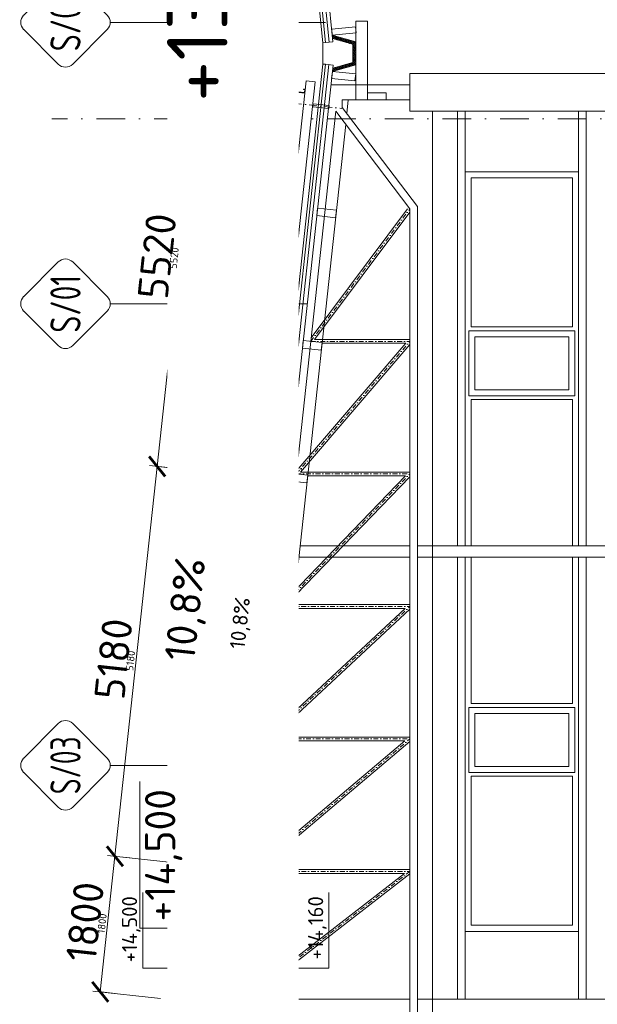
# Model space of a CAD drawing. Header units: millimetres. Extents: x -916886 to 3713765, y -2985421 to 1675785.
# Tile 183 of 256: x 201808 to 209442, y 198356 to 211360. Entities that reach past the tile are written whole.
import ezdxf
from ezdxf import colors
from ezdxf.entities.mleader import LeaderData, LeaderLine
from ezdxf.enums import TextEntityAlignment as Align
from ezdxf.math import Vec2, Vec3

# ---------------------------------------------------------------- set-up
doc = ezdxf.new("R2010")
doc.units = ezdxf.units.MM
doc.linetypes.add('CENTERX2', pattern=[101.6, 63.5, -12.7, 12.7, -12.7])
doc.linetypes.add('DASHDOT', pattern=[25.4, 12.7, -6.35, 0, -6.35])
doc.layers.get('Defpoints').update_dxf_attribs({"color": 8})
for name, color, linetype in [('0 @ 1', 7, 'Continuous'), ('0 @ 10', 7, 'Continuous'), ('0 @ 100', 7, 'Continuous'), ('0 @ 200', 7, 'Continuous'), ('0 @ 250 (1)', 7, 'Continuous'), ('0 @ 250 (2)', 7, 'Continuous'), ('0 @ 400', 7, 'Continuous')]:
    doc.layers.add(name, color=color, linetype=linetype)
for name, color, linetype, lineweight in [('A99_FVE_řez', 6, 'Continuous', 5), ('A99_N_kce-pohl', 1, 'Continuous', 9), ('A99_N_kce-rez-sil', 6, 'Continuous', 18), ('A99_N_koty-100', 160, 'Continuous', 9), ('A99_N_koty-200', 5, 'Continuous', 5), ('A99_N_koty-200 @ 200', 5, 'Continuous', 5), ('A99_N_koty-200 @ 50 (2)', 5, 'Continuous', 5), ('A99_N_koty-200-vysk', 6, 'Continuous', 9), ('A99_N_koty-vysk', 160, 'Continuous', 9), ('A99_N_sraf', 252, 'Continuous', 0), ('A99_N_txt-popis-50', 240, 'Continuous', 9), ('A99_N_txt-popis-50 @ 200', 240, 'Continuous', 9), ('A99_N_txt-popis-50 @ 50', 240, 'Continuous', 9), ('A99_N_znaceni 200', 5, 'Continuous', 5), ('A99_S_kce-pohl', 7, 'Continuous', 5), ('A99_S_kce-rez-sil', 7, 'Continuous', 15), ('A99_S_osy', 1, 'CENTERX2', 5), ('A99_S_sraf', 252, 'Continuous', 9)]:
    doc.layers.add(name, color=color, linetype=linetype, lineweight=lineweight)
doc.styles.add('A99_kota', font='isocpeur.ttf', dxfattribs={"height": 2})
doc.styles.add('A99_popis', font='isocpeur.ttf')
doc.styles.add('ad_popis 100', font='isocpeur.ttf', dxfattribs={"height": 200})
doc.linetypes.add('IZOLACE', pattern='A,0.00254,-2.54,[134,ltypeshp.shx,S=2.54,R=0,X=-2.54,Y=0],-5.08,[134,ltypeshp.shx,S=2.54,R=180,X=2.54,Y=0],-2.54', length=10.16254)
doc.dimstyles.new('A99_kota_200 new', dxfattribs={"dimscale": 200, "dimtxt": 2, "dimasz": 1.2, "dimexe": 0.5, "dimexo": 1.5, "dimgap": 0.5, "dimtad": 1, "dimdec": 0, "dimzin": 3, "dimdsep": 46, "dimtxsty": 'A99_kota', "dimblk": 'ARCHTICK', "dimcen": 2.5, "dimazin": 2, "dimtfac": 0.75, "dimtdec": 0, "dimtix": 1, "dimtmove": 2, "dimatfit": 0, "dimfxl": 0, "dimtolj": 1, "dimtzin": 0, "dimlwd": 5, "dimlwe": 5, "dimarcsym": 0})

# ---------------------------------------------------------------- blocks, each defined once
blk = doc.blocks.new('*U26')
at = {"color": 0, "linetype": 'ByBlock', "lineweight": -2}
blk.add_line((-3, 0), (7, 0), dxfattribs=at)
for points in [[(-1.75, -1.75), (0, 0), (1.75, -1.75)], [(0, 0), (0, -10.3), (0, -10.3), (10, -10.3)]]:
    blk.add_lwpolyline(points, dxfattribs=at)
at = {"color": 0, "linetype": 'ByBlock', "lineweight": -2, "style": 'A99_kota'}
for tag, p in [('VYSKA', (9.5, -7.55)), ('POPIS', (9.5, -10.8))]:
    blk.add_attdef(tag, text='', height=2, dxfattribs=at).set_placement(p, align=Align.TOP_RIGHT)
blk = doc.blocks.new('*U25')
at = {"color": 0, "linetype": 'ByBlock', "lineweight": -2}
blk.add_line((-3, 0), (7, 0), dxfattribs=at)
for points in [[(0, 0), (0, 10.3), (0, 10.3), (10, 10.3)], [(-1.75, 1.75), (0, 0), (1.75, 1.75)]]:
    blk.add_lwpolyline(points, dxfattribs=at)
at = {"color": 0, "linetype": 'ByBlock', "lineweight": -2, "style": 'A99_kota'}
for tag, p in [('VYSKA', (9.5, 13.05)), ('POPIS', (9.5, 9.8))]:
    blk.add_attdef(tag, text='', height=2, dxfattribs=at).set_placement(p, align=Align.TOP_RIGHT)
blk = doc.blocks.new('*U86')
at = {"color": 0, "linetype": 'ByBlock', "lineweight": -2}
blk.add_line((-3, 0), (7, 0), dxfattribs=at)
for points in [[(0, 0), (0, 5.35), (0, 5.35), (9.7, 5.35)], [(-1.75, 1.75), (0, 0), (1.75, 1.75)]]:
    blk.add_lwpolyline(points, dxfattribs=at)
at = {"color": 0, "linetype": 'ByBlock', "lineweight": -2, "style": 'A99_kota'}
blk.add_attdef('POPIS', text='', height=2, rotation=360, dxfattribs=at).set_placement((9.2, 5.85), align=Align.BOTTOM_RIGHT)
blk.add_attdef('VYSKA', text='', height=2, rotation=360, dxfattribs=at).set_placement((9.2, 4.6), align=Align.TOP_RIGHT)
blk = doc.blocks.new('*U5608')
at = {"layer": 'A99_N_koty-200-vysk', "lineweight": 5, "xscale": 200, "yscale": 200, "zscale": 200, "rotation": 90.00000000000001}
blk.add_blockref('*U86', (204465, 199360), dxfattribs=at)
blk.add_blockref('*U86', (204465, 199360), dxfattribs=at)
blk.add_blockref('*U86', (204465, 199360), dxfattribs=at)
blk.add_blockref('*U86', (204465, 199360), dxfattribs=at)
blk.add_blockref('*U86', (204465, 199360), dxfattribs=at)
blk.add_blockref('*U86', (204465, 199360), dxfattribs=at)
at = {"layer": 'A99_N_koty-200-vysk', "lineweight": 5}
ref = blk.add_blockref('*U86', (204465, 199360), dxfattribs=dict(at, xscale=200, yscale=200, zscale=200, rotation=90.00000000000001))
ref.add_attrib('VYSKA', '+14,500', dxfattribs={"layer": '0 @ 200', "color": 0, "linetype": 'ByBlock', "lineweight": -2, "height": 400, "rotation": 90, "style": 'A99_kota'}).set_placement((203465, 201200), align=Align.TOP_RIGHT)
blk = doc.blocks.new('*U69')
at = {"color": 0, "linetype": 'ByBlock', "lineweight": -2}
blk.add_line((-3, 0), (7, 0), dxfattribs=at)
for points in [[(0, 0), (0, 5), (0, 5), (9.7, 5)], [(-1.75, 1.75), (0, 0), (1.75, 1.75)]]:
    blk.add_lwpolyline(points, dxfattribs=at)
at = {"color": 0, "linetype": 'ByBlock', "lineweight": -2, "style": 'A99_kota'}
for tag, p in [('VYSKA', (9.2, 7.75)), ('POPIS', (9.2, 4.5))]:
    blk.add_attdef(tag, text='', height=2, dxfattribs=at).set_placement(p, align=Align.TOP_RIGHT)
blk = doc.blocks.new('*U5630')
at = {"layer": 'A99_N_koty-200-vysk', "lineweight": 5}
ref = blk.add_blockref('*U69', (205405, 211770), dxfattribs=dict(at, xscale=200, yscale=200, zscale=200, rotation=90.00000000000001))
ref.add_attrib('VYSKA', '+13,560', dxfattribs={"layer": '0 @ 400', "color": 0, "linetype": 'ByBlock', "lineweight": -2, "height": 800, "rotation": 90, "style": 'A99_kota'}).set_placement((203755, 213765), align=Align.TOP_RIGHT)
ref = blk.add_blockref('*U69', (205405, 211770), dxfattribs=dict(at, xscale=200, yscale=200, zscale=200, rotation=90.00000000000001))
ref.add_attrib('VYSKA', '+13,560', dxfattribs={"layer": '0 @ 250 (1)', "color": 0, "linetype": 'ByBlock', "lineweight": -2, "height": 500, "rotation": 90, "style": 'A99_kota'}).set_placement((203755, 213765), align=Align.TOP_RIGHT)
ref = blk.add_blockref('*U69', (205405, 211770), dxfattribs=dict(at, xscale=200, yscale=200, zscale=200, rotation=90.00000000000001))
ref.add_attrib('VYSKA', '+13,560', dxfattribs={"layer": '0 @ 250 (2)', "color": 0, "linetype": 'ByBlock', "lineweight": -2, "height": 500, "rotation": 90, "style": 'A99_kota'}).set_placement((203755, 213765), align=Align.TOP_RIGHT)
ref = blk.add_blockref('*U69', (205405, 211770), dxfattribs=dict(at, xscale=200, yscale=200, zscale=200, rotation=90.00000000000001))
ref.add_attrib('VYSKA', '+13,560', dxfattribs={"layer": '0 @ 100', "color": 0, "linetype": 'ByBlock', "lineweight": -2, "height": 200, "rotation": 90, "style": 'A99_kota'}).set_placement((203755, 213765), align=Align.TOP_RIGHT)
ref = blk.add_blockref('*U69', (205405, 211770), dxfattribs=dict(at, xscale=200, yscale=200, zscale=200, rotation=90.00000000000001))
ref.add_attrib('VYSKA', '+13,560', dxfattribs={"layer": '0 @ 1', "color": 0, "linetype": 'ByBlock', "lineweight": -2, "height": 2, "rotation": 90, "style": 'A99_kota'}).set_placement((203755, 213765), align=Align.TOP_RIGHT)
ref = blk.add_blockref('*U69', (205405, 211770), dxfattribs=dict(at, xscale=200, yscale=200, zscale=200, rotation=90.00000000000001))
ref.add_attrib('VYSKA', '+13,560', dxfattribs={"layer": '0 @ 10', "color": 0, "linetype": 'ByBlock', "lineweight": -2, "height": 20, "rotation": 90, "style": 'A99_kota'}).set_placement((203755, 213765), align=Align.TOP_RIGHT)
ref = blk.add_blockref('*U69', (205405, 211770), dxfattribs=dict(at, xscale=200, yscale=200, zscale=200, rotation=90.00000000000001))
ref.add_attrib('VYSKA', '+13,560', dxfattribs={"layer": '0 @ 200', "color": 0, "linetype": 'ByBlock', "lineweight": -2, "height": 400, "rotation": 90, "style": 'A99_kota'}).set_placement((203855, 213610), align=Align.TOP_RIGHT)
blk = doc.blocks.new('*U73')
at = {"color": 0}
for p, q in [((-0.721, 4.139), (-4.149, 0.711)), ((4.139, 0.711), (0.711, 4.139)), ((-4.149, -0.721), (-0.721, -4.149)), ((0.711, -4.149), (4.139, -0.721)), ((-0.005, -4.445), (-0.005, -23.972))]:
    blk.add_line(p, q, dxfattribs=at)
for centre, start, end in [((-0.005, 3.424), 45, 135), ((-3.433, -0.005), 135, 225), ((3.424, -0.005), 315, 45), ((-0.005, -3.433), 225, 315)]:
    blk.add_arc(centre, 1.012, start, end, dxfattribs=at)
at = {"color": 0, "linetype": 'ByBlock', "style": 'A99_popis', "width": 0.953108}
blk.add_attdef('SKLADBA', text='', height=3, rotation=0.01026, dxfattribs=at).set_placement((-2.863, -1.506), (2.855, -1.505), align=Align.FIT)
blk = doc.blocks.new('*U74')
at = {"color": 0}
for p, q in [((-0.721, 4.139), (-4.149, 0.711)), ((4.139, 0.711), (0.711, 4.139)), ((-4.149, -0.721), (-0.721, -4.149)), ((0.711, -4.149), (4.139, -0.721)), ((-0.005, -4.445), (-0.005, -18.564))]:
    blk.add_line(p, q, dxfattribs=at)
for centre, start, end in [((-0.005, 3.424), 45, 135), ((-3.433, -0.005), 135, 225), ((3.424, -0.005), 315, 45), ((-0.005, -3.433), 225, 315)]:
    blk.add_arc(centre, 1.012, start, end, dxfattribs=at)
at = {"color": 0, "linetype": 'ByBlock', "style": 'A99_popis', "width": 0.953108}
blk.add_attdef('SKLADBA', text='', height=3, rotation=0.01026, dxfattribs=at).set_placement((-2.863, -1.506), (2.855, -1.505), align=Align.FIT)
blk = doc.blocks.new('_ArchTick')
at = {"color": 0, "linetype": 'ByBlock', "const_width": 0.15}
blk.add_lwpolyline([(-0.5, -0.5), (0.5, 0.5)], dxfattribs=at)
blk = doc.blocks.new('*D4605')
at = {"layer": 'A99_N_koty-200', "color": 0, "linetype": 'Continuous', "lineweight": 5, "transparency": 16777216}
for p, q in [((204220, 210948), (203625, 205460)), ((205015, 210862), (204121, 210959)), ((204421, 205374), (203526, 205471))]:
    blk.add_line(p, q, dxfattribs=at)
at = {"layer": 'Defpoints', "color": 0, "linetype": 'Continuous', "lineweight": 0, "transparency": 16777216}
for p in [(205816, 210776), (203625, 205460), (205256, 205284)]:
    blk.add_point(p, dxfattribs=at)
at = {"layer": 'A99_N_koty-200', "color": 0, "linetype": 'Continuous', "lineweight": 5, "transparency": 16777216, "xscale": 240, "yscale": 240, "zscale": 240}
for p, rotation in [((204220, 210948), 83.8151896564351), ((203625, 205460), 263.8151896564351)]:
    blk.add_blockref('_ArchTick', p, dxfattribs=dict(at, rotation=rotation))
at = {"layer": 'A99_N_koty-200', "color": 0, "linetype": 'Continuous', "transparency": 16777216, "insert": (203624, 208237), "char_height": 400, "attachment_point": 5, "rotation": 83.8152, "style": 'A99_kota'}
blk.add_mtext('\\A1;5520', dxfattribs=at)
blk = doc.blocks.new('*D4606')
at = {"layer": 'A99_N_koty-200', "color": 0, "linetype": 'Continuous', "lineweight": 5, "transparency": 16777216}
for p, q in [((204220, 210948), (203625, 205460)), ((204419, 210927), (204195, 210951)), ((203824, 205439), (203600, 205463))]:
    blk.add_line(p, q, dxfattribs=at)
at = {"layer": 'Defpoints', "color": 0, "linetype": 'Continuous', "lineweight": 0, "transparency": 16777216}
for p in [(205816, 210776), (203625, 205460), (205256, 205284)]:
    blk.add_point(p, dxfattribs=at)
at = {"layer": 'A99_N_koty-200', "color": 0, "linetype": 'Continuous', "lineweight": 5, "transparency": 16777216, "xscale": 60, "yscale": 60, "zscale": 60}
for p, rotation in [((204220, 210948), 83.8151896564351), ((203625, 205460), 263.8151896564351)]:
    blk.add_blockref('_ArchTick', p, dxfattribs=dict(at, rotation=rotation))
at = {"layer": 'A99_N_koty-200', "color": 0, "linetype": 'Continuous', "transparency": 16777216, "insert": (203848, 208213), "char_height": 100, "attachment_point": 5, "rotation": 83.8152, "style": 'A99_kota'}
blk.add_mtext('\\A1;5520', dxfattribs=at)
blk = doc.blocks.new('*D4608')
at = {"layer": 'A99_N_koty-200', "color": 0, "linetype": 'Continuous', "lineweight": 5, "transparency": 16777216}
for p, q in [((203625, 205460), (203067, 200311)), ((204421, 205374), (203526, 205471)), ((203863, 200224), (202968, 200321))]:
    blk.add_line(p, q, dxfattribs=at)
at = {"layer": 'Defpoints', "color": 0, "linetype": 'Continuous', "lineweight": 0, "transparency": 16777216}
for p in [(205256, 205284), (203067, 200311), (204663, 200138)]:
    blk.add_point(p, dxfattribs=at)
at = {"layer": 'A99_N_koty-200', "color": 0, "linetype": 'Continuous', "lineweight": 5, "transparency": 16777216, "xscale": 240, "yscale": 240, "zscale": 240}
for p, rotation in [((203625, 205460), 83.8151896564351), ((203067, 200311), 263.8151896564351)]:
    blk.add_blockref('_ArchTick', p, dxfattribs=dict(at, rotation=rotation))
at = {"layer": 'A99_N_koty-200', "color": 0, "linetype": 'Continuous', "transparency": 16777216, "insert": (203048, 202918), "char_height": 400, "attachment_point": 5, "rotation": 83.8152, "style": 'A99_kota'}
blk.add_mtext('\\A1;5180', dxfattribs=at)
blk = doc.blocks.new('*D4609')
at = {"layer": 'A99_N_koty-200', "color": 0, "linetype": 'Continuous', "lineweight": 5, "transparency": 16777216}
for p, q in [((203625, 205460), (203067, 200311)), ((203824, 205439), (203600, 205463)), ((203266, 200289), (203042, 200313))]:
    blk.add_line(p, q, dxfattribs=at)
at = {"layer": 'Defpoints', "color": 0, "linetype": 'Continuous', "lineweight": 0, "transparency": 16777216}
for p in [(205256, 205284), (203067, 200311), (204663, 200138)]:
    blk.add_point(p, dxfattribs=at)
at = {"layer": 'A99_N_koty-200', "color": 0, "linetype": 'Continuous', "lineweight": 5, "transparency": 16777216, "xscale": 60, "yscale": 60, "zscale": 60}
for p, rotation in [((203625, 205460), 83.8151896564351), ((203067, 200311), 263.8151896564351)]:
    blk.add_blockref('_ArchTick', p, dxfattribs=dict(at, rotation=rotation))
at = {"layer": 'A99_N_koty-200', "color": 0, "linetype": 'Continuous', "transparency": 16777216, "insert": (203272, 202894), "char_height": 100, "attachment_point": 5, "rotation": 83.8152, "style": 'A99_kota'}
blk.add_mtext('\\A1;5180', dxfattribs=at)
blk = doc.blocks.new('*D4611')
at = {"layer": 'A99_N_koty-200', "color": 0, "linetype": 'Continuous', "lineweight": 5, "transparency": 16777216}
for p, q in [((203067, 200311), (202873, 198521)), ((203863, 200224), (202968, 200321)), ((203669, 198435), (202774, 198532))]:
    blk.add_line(p, q, dxfattribs=at)
at = {"layer": 'Defpoints', "color": 0, "linetype": 'Continuous', "lineweight": 0, "transparency": 16777216}
for p in [(204663, 200138), (202873, 198521), (204469, 198348)]:
    blk.add_point(p, dxfattribs=at)
at = {"layer": 'A99_N_koty-200', "color": 0, "linetype": 'Continuous', "lineweight": 5, "transparency": 16777216, "xscale": 240, "yscale": 240, "zscale": 240}
for p, rotation in [((203067, 200311), 83.8151896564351), ((202873, 198521), 263.8151896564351)]:
    blk.add_blockref('_ArchTick', p, dxfattribs=dict(at, rotation=rotation))
at = {"layer": 'A99_N_koty-200', "color": 0, "linetype": 'Continuous', "transparency": 16777216, "insert": (202672, 199448), "char_height": 400, "attachment_point": 5, "rotation": 83.8152, "style": 'A99_kota'}
blk.add_mtext('\\A1;1800', dxfattribs=at)
blk = doc.blocks.new('*D4612')
at = {"layer": 'A99_N_koty-200', "color": 0, "linetype": 'Continuous', "lineweight": 5, "transparency": 16777216}
for p, q in [((203067, 200311), (202873, 198521)), ((203266, 200289), (203042, 200313)), ((203072, 198500), (202848, 198524))]:
    blk.add_line(p, q, dxfattribs=at)
at = {"layer": 'Defpoints', "color": 0, "linetype": 'Continuous', "lineweight": 0, "transparency": 16777216}
for p in [(204663, 200138), (202873, 198521), (204469, 198348)]:
    blk.add_point(p, dxfattribs=at)
at = {"layer": 'A99_N_koty-200', "color": 0, "linetype": 'Continuous', "lineweight": 5, "transparency": 16777216, "xscale": 60, "yscale": 60, "zscale": 60}
for p, rotation in [((203067, 200311), 83.8151896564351), ((202873, 198521), 263.8151896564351)]:
    blk.add_blockref('_ArchTick', p, dxfattribs=dict(at, rotation=rotation))
at = {"layer": 'A99_N_koty-200', "color": 0, "linetype": 'Continuous', "transparency": 16777216, "insert": (202896, 199424), "char_height": 100, "attachment_point": 5, "rotation": 83.8152, "style": 'A99_kota'}
blk.add_mtext('\\A1;1800', dxfattribs=at)
blk = doc.blocks.new('*U90')
at = {"color": 0}
for p, q in [((-0.721, 4.139), (-4.149, 0.711)), ((4.139, 0.711), (0.711, 4.139)), ((-4.149, -0.721), (-0.721, -4.149)), ((0.711, -4.149), (4.139, -0.721)), ((-0.005, -4.445), (-0.005, -25.786))]:
    blk.add_line(p, q, dxfattribs=at)
for centre, start, end in [((-0.005, 3.424), 45, 135), ((-3.433, -0.005), 135, 225), ((3.424, -0.005), 315, 45), ((-0.005, -3.433), 225, 315)]:
    blk.add_arc(centre, 1.012, start, end, dxfattribs=at)
at = {"color": 0, "linetype": 'ByBlock', "style": 'A99_popis', "width": 0.953108}
blk.add_attdef('SKLADBA', text='', height=3, rotation=0.01026, dxfattribs=at).set_placement((-2.863, -1.506), (2.855, -1.505), align=Align.FIT)
blk = doc.blocks.new('*U5074')
at = {"layer": 'A99_N_txt-popis-50 @ 200', "lineweight": 9}
ml = blk.add_multileader_mtext('Standard', dxfattribs=at)
ml.set_content('\\A1;{\\C256;odvodňovací systém \\Pbude součásti \\Pdodávky opláštění}', color=1, style='A99_popis')
ml.set_leader_properties(color=256, linetype='ByLayer', lineweight=-1)
ml.build(insert=Vec2(0, 0))
ml.multileader.update_dxf_attribs({"dogleg_length": 1, "arrow_head_size": 300, "scale": 200})
ctx = ml.context
ctx.base_point, ctx.scale, ctx.char_height, ctx.arrow_head_size, ctx.landing_gap_size, ctx.plane_origin, ctx.plane_x_axis, ctx.plane_y_axis = Vec3(204020, -12035), 200, 400, 300, 250, Vec3(208175, -8522), Vec3(0, 1), Vec3(-1, 0)
notes = []
notes.append((ctx, [(1, (1, 1, 0), (204020, -1805), (0, -1), 4890, [(0, [(205935, -1130)], 0, [])])]))
ctx.mtext.insert, ctx.mtext.text_direction, ctx.mtext.rotation, ctx.mtext.width, ctx.mtext.defined_height, ctx.mtext.flow_direction = Vec3(203760, -11785), Vec3(0, 1), 1.570796, 5020, 63.5, 5
ctx.mtext.has_bg_fill, ctx.mtext.bg_color, ctx.mtext.bg_scale_factor, ctx.mtext.bg_transparency, ctx.mtext.use_window_bg_color = 1, -1073741824, 1, 0, 1
for ctx, leaders in notes:
    for number, flags, end, landing, length, lines in leaders:
        leader = LeaderData()
        leader.index, (leader.has_last_leader_line, leader.has_dogleg_vector, leader.attachment_direction) = number, flags
        leader.last_leader_point, leader.dogleg_vector, leader.dogleg_length = Vec3(end), Vec3(landing), length
        for number, points, colour, breaks in lines:
            line = LeaderLine()
            line.index, line.vertices, line.color, line.breaks = number, Vec3.list(points), colors.encode_raw_color(colour), breaks
            leader.lines.append(line)
        ctx.leaders.append(leader)
blk = doc.blocks.new('*U5251')
at = {"layer": 'A99_N_koty-200 @ 200', "linetype": 'Continuous'}
dim = blk.add_linear_dim(base=(203625.3, 205460.4), p1=(205815.7, 210775.5), p2=(205255.8, 205283.8), angle=263.81519, dimstyle='A99_kota_200 new', override={"dimscale": 200, "dimtix": 1, "dimtofl": 1, "dimtmove": 2, "dimatfit": 0}, dxfattribs=at)
dim.commit()
dim.dimension.update_dxf_attribs({"geometry": '*D4605', "text_midpoint": (203624.4, 208236.8)})
at = {"layer": 'A99_N_koty-200 @ 50 (2)', "linetype": 'Continuous'}
dim = blk.add_linear_dim(base=(203625.3, 205460.4), p1=(205815.7, 210775.5), p2=(205255.8, 205283.8), angle=263.81519, dimstyle='A99_kota_200 new', override={"dimscale": 50, "dimtix": 1, "dimtofl": 1, "dimtmove": 2, "dimatfit": 0}, dxfattribs=at)
dim.commit()
dim.dimension.update_dxf_attribs({"geometry": '*D4606', "text_midpoint": (203848.1, 208212.5)})
blk = doc.blocks.new('*U5252')
at = {"layer": 'A99_N_koty-200 @ 200', "linetype": 'Continuous'}
dim = blk.add_linear_dim(base=(203067.3, 200310.6), p1=(205255.8, 205283.8), p2=(204662.9, 200137.7), angle=263.81519, dimstyle='A99_kota_200 new', override={"dimscale": 200, "dimtix": 1, "dimtofl": 1, "dimtmove": 2, "dimatfit": 0}, dxfattribs=at)
dim.commit()
dim.dimension.update_dxf_attribs({"geometry": '*D4608', "text_midpoint": (203048, 202917.8)})
at = {"layer": 'A99_N_koty-200 @ 50 (2)', "linetype": 'Continuous'}
dim = blk.add_linear_dim(base=(203067.3, 200310.6), p1=(205255.8, 205283.8), p2=(204662.9, 200137.7), angle=263.81519, dimstyle='A99_kota_200 new', override={"dimscale": 50, "dimtix": 1, "dimtofl": 1, "dimtmove": 2, "dimatfit": 0}, dxfattribs=at)
dim.commit()
dim.dimension.update_dxf_attribs({"geometry": '*D4609', "text_midpoint": (203271.7, 202893.6)})
blk = doc.blocks.new('*U5253')
at = {"layer": 'A99_N_koty-200 @ 200', "linetype": 'Continuous'}
dim = blk.add_linear_dim(base=(202873.3, 198521.1), p1=(204662.9, 200137.7), p2=(204469.2, 198348.1), angle=263.81519, dimstyle='A99_kota_200 new', override={"dimscale": 200, "dimtix": 1, "dimtofl": 1, "dimtmove": 2, "dimatfit": 0}, dxfattribs=at)
dim.commit()
dim.dimension.update_dxf_attribs({"geometry": '*D4611', "text_midpoint": (202672, 199448.1)})
at = {"layer": 'A99_N_koty-200 @ 50 (2)', "linetype": 'Continuous'}
dim = blk.add_linear_dim(base=(202873.3, 198521.1), p1=(204662.9, 200137.7), p2=(204469.2, 198348.1), angle=263.81519, dimstyle='A99_kota_200 new', override={"dimscale": 50, "dimtix": 1, "dimtofl": 1, "dimtmove": 2, "dimatfit": 0}, dxfattribs=at)
dim.commit()
dim.dimension.update_dxf_attribs({"geometry": '*D4612', "text_midpoint": (202895.7, 199423.9)})
blk = doc.blocks.new('*U5268')
at = {"layer": 'A99_N_txt-popis-50 @ 50', "lineweight": 9}
ml = blk.add_multileader_mtext('Standard', dxfattribs=at)
ml.set_content('\\A1;{\\C256;odvodňovací systém \\Pbude součásti \\Pdodávky opláštění}', color=1, style='A99_popis')
ml.set_leader_properties(color=256, linetype='ByLayer', lineweight=-1)
ml.build(insert=Vec2(0, 0))
ml.multileader.update_dxf_attribs({"dogleg_length": 1, "arrow_head_size": 75, "scale": 50})
ctx = ml.context
ctx.base_point, ctx.scale, ctx.char_height, ctx.arrow_head_size, ctx.landing_gap_size, ctx.plane_origin, ctx.plane_x_axis, ctx.plane_y_axis = Vec3(204689, 184039), 50, 100, 75, 62.5, Vec3(208175, 178128), Vec3(0, 1), Vec3(-1, 0)
notes = []
notes.append((ctx, [(1, (1, 1, 0), (204689, 185520), (0, -1), 146, [(0, [(205935, 185520)], 0, [])])]))
ctx.mtext.insert, ctx.mtext.text_direction, ctx.mtext.rotation, ctx.mtext.width, ctx.mtext.defined_height, ctx.mtext.flow_direction = Vec3(204624, 184101), Vec3(0, 1), 1.570796, 1255, 15.9, 5
ctx.mtext.has_bg_fill, ctx.mtext.bg_color, ctx.mtext.bg_scale_factor, ctx.mtext.bg_transparency, ctx.mtext.use_window_bg_color = 1, -1073741824, 1, 0, 1
for ctx, leaders in notes:
    for number, flags, end, landing, length, lines in leaders:
        leader = LeaderData()
        leader.index, (leader.has_last_leader_line, leader.has_dogleg_vector, leader.attachment_direction) = number, flags
        leader.last_leader_point, leader.dogleg_vector, leader.dogleg_length = Vec3(end), Vec3(landing), length
        for number, points, colour, breaks in lines:
            line = LeaderLine()
            line.index, line.vertices, line.color, line.breaks = number, Vec3.list(points), colors.encode_raw_color(colour), breaks
            leader.lines.append(line)
        ctx.leaders.append(leader)
at = {"layer": 'A99_N_txt-popis-50 @ 200', "lineweight": 9}
ml = blk.add_multileader_mtext('Standard', dxfattribs=at)
ml.set_content('\\A1;{\\C256;odvodňovací systém \\Pbude součásti \\Pdodávky opláštění}', color=1, style='A99_popis')
ml.set_leader_properties(color=256, linetype='ByLayer', lineweight=-1)
ml.build(insert=Vec2(0, 0))
ml.multileader.update_dxf_attribs({"dogleg_length": 1, "arrow_head_size": 300, "scale": 200})
ctx = ml.context
ctx.base_point, ctx.scale, ctx.char_height, ctx.arrow_head_size, ctx.landing_gap_size, ctx.plane_origin, ctx.plane_x_axis, ctx.plane_y_axis = Vec3(204020, 174615), 200, 400, 300, 250, Vec3(208175, 178128), Vec3(0, 1), Vec3(-1, 0)
notes = []
notes.append((ctx, [(1, (1, 1, 0), (204020, 184845), (0, -1), 4890, [(0, [(205935, 185520)], 0, [])])]))
ctx.mtext.insert, ctx.mtext.text_direction, ctx.mtext.rotation, ctx.mtext.width, ctx.mtext.defined_height, ctx.mtext.flow_direction = Vec3(203760, 174865), Vec3(0, 1), 1.570796, 5020, 63.5, 5
ctx.mtext.has_bg_fill, ctx.mtext.bg_color, ctx.mtext.bg_scale_factor, ctx.mtext.bg_transparency, ctx.mtext.use_window_bg_color = 1, -1073741824, 1, 0, 1
for ctx, leaders in notes:
    for number, flags, end, landing, length, lines in leaders:
        leader = LeaderData()
        leader.index, (leader.has_last_leader_line, leader.has_dogleg_vector, leader.attachment_direction) = number, flags
        leader.last_leader_point, leader.dogleg_vector, leader.dogleg_length = Vec3(end), Vec3(landing), length
        for number, points, colour, breaks in lines:
            line = LeaderLine()
            line.index, line.vertices, line.color, line.breaks = number, Vec3.list(points), colors.encode_raw_color(colour), breaks
            leader.lines.append(line)
        ctx.leaders.append(leader)

msp = doc.modelspace()

# ---------------------------------------------------------------- linework, layer by layer
at = {"layer": 'A99_N_kce-pohl'}
for p, q in [((207695, 209350), (209195, 209350)), ((207695, 204410), (207695, 209350)), ((207775, 209270), (209115, 209270)), ((207775, 207302.5), (207775, 209270)), ((209115, 209270), (209115, 207302.5)), ((209195, 209350), (209195, 204410)), ((209115, 207302.5), (207775, 207302.5)), ((207775, 204410), (207775, 206342.5)), ((209115, 206342.5), (207775, 206342.5)), ((209115, 206342.5), (209115, 204410)), ((207695, 204260), (207695, 198425)), ((207695, 199320), (207695, 204260)), ((207775, 204260), (207775, 202327.5)), ((209115, 202327.5), (209115, 204260)), ((209195, 204260), (209195, 198425)), ((209195, 204260), (209195, 199320)), ((209115, 202327.5), (207775, 202327.5)), ((207775, 201367.5), (207775, 199400)), ((209115, 201367.5), (207775, 201367.5)), ((209115, 199400), (209115, 201367.5)), ((207775, 199400), (209115, 199400)), ((209195, 199320), (207695, 199320))]:
    msp.add_line(p, q, dxfattribs=at)
for points in [[(209145, 206392.5), (209145, 207252.5), (207745, 207252.5), (207745, 206392.5)], [(209065, 206472.5), (209065, 207172.5), (207825, 207172.5), (207825, 206472.5)], [(209145, 202277.5), (209145, 201417.5), (207745, 201417.5), (207745, 202277.5)], [(209065, 202197.5), (209065, 201497.5), (207825, 201497.5), (207825, 202197.5)]]:
    msp.add_lwpolyline(points, close=True, dxfattribs=at)
at = {"layer": 'A99_S_kce-pohl'}
for p, q in [((206965, 210650), (218965, 210650)), ((206965, 210150), (206965, 210650)), ((206965, 210300), (206071.1, 210300)), ((206071.1, 210300), (206071.1, 210201.1)), ((206150.9, 210300), (206131.5, 210121.6)), ((207065, 208894.5), (206071.1, 210201.1)), ((206965, 210150), (211105, 210150)), ((207265, 186550), (207265, 210150)), ((207595, 210150), (207595, 204410)), ((207695, 210150), (207695, 204410)), ((209195, 210150), (209195, 204410)), ((209295, 210150), (209295, 204410)), ((206965, 187839.2), (206965, 208860.8)), ((207065, 187805.5), (207065, 208894.5)), ((207065, 204410), (211105, 204410)), ((207065, 204260), (211105, 204260)), ((207595, 204260), (207595, 198425)), ((209295, 204260), (209295, 198425)), ((207065, 198425), (211105, 198425))]:
    msp.add_line(p, q, dxfattribs=at)
msp.add_lwpolyline([(206250, 211340), (206405, 211340), (206405, 210300), (206250, 210300)], close=True, dxfattribs=at)
at = {"layer": 'A99_S_kce-rez-sil', "linetype": 'Continuous', "lineweight": 13}
msp.add_lwpolyline([(206405, 210300), (206650, 210300), (206650, 210395), (206405, 210395)], close=True, dxfattribs=at)

# ---------------------------------------------------------------- block references
at = {"layer": 'A99_N_txt-popis-50', "color": 4, "linetype": 'Continuous', "lineweight": 0}
msp.add_blockref('*U5074', (0, 0), dxfattribs=at)

# ---------------------------------------------------------------- next in the draw order: hatches: boundary and pattern name
at = {"layer": 'A99_S_sraf', "lineweight": 0, "transparency": 33554562}
h = msp.add_hatch(dxfattribs=at)
h.set_pattern_fill('HONEY', color=256, scale=75)
h.set_pattern_definition([(272.86, (206127.569, 210776.536), (8.81053, -13.63988), [9.375, -18.75]), (32.86, (206127.569, 210776.536), (7.40722, 14.45009), [9.375, -18.75]), (332.86, (206127.569, 210776.536), (16.21775, 0.8102), [-18.75, 9.375])])
h.paths.add_polyline_path([(206250, 210764.9), (206248.7, 211065.8), (205939.3, 211155.4), (205943.6, 211112.5), (206211, 211035.1), (206211, 210795.2), (205945.3, 210718.3), (205940.7, 210675.3)])

# ---------------------------------------------------------------- next in the draw order: linework, layer by layer
at = {"layer": 'A99_FVE_řez', "lineweight": 5, "ltscale": 2}
for points in [[(205240.7, 210528.3), (203941.7, 198541), (203911.9, 198544.2), (205210.9, 210531.5)], [(205595.4, 210552.7), (204282.1, 198433.7), (204401.4, 198420.7), (205714.7, 210539.8)], [(205208.2, 210506.7), (205198.3, 210507.7), (205133.6, 209911.2), (205143.6, 209910.2)], [(205234.9, 210428.3), (205228.5, 210368.7), (205248.4, 210366.5), (205247.8, 210361.5), (205223, 210364.2), (205230.5, 210433.8), (205573.5, 210396.7), (205577.8, 210436.4), (205557.9, 210438.6), (205558.5, 210443.6), (205583.3, 210440.9), (205577.9, 210391.2), (205234.9, 210428.3)], [(205140.9, 209885.3), (205130.9, 209886.4), (205066.3, 209289.9), (205076.2, 209288.8)], [(205073, 209259), (205063.1, 209260), (204998.4, 208663.5), (205008.4, 208662.5)], [(205053.7, 208755.6), (205047.2, 208696), (205067.1, 208693.8), (205066.5, 208688.8), (205041.7, 208691.5), (205049.2, 208761.1), (205392.2, 208724), (205396.5, 208763.7), (205376.7, 208765.9), (205377.2, 208770.9), (205402, 208768.2), (205396.7, 208718.4), (205053.7, 208755.6)], [(205005.4, 208635.1), (204995.5, 208636.2), (204930.8, 208039.7), (204940.8, 208038.6)], [(204937.5, 208008.8), (204927.6, 208009.9), (204862.9, 207413.4), (204872.9, 207412.3)], [(204869.9, 207384.9), (204860, 207386), (204795.3, 206789.5), (204805.3, 206788.4)], [(204872.1, 207080.4), (204865.7, 207020.8), (204885.6, 207018.6), (204885, 207013.6), (204860.2, 207016.3), (204867.7, 207085.9), (205210.7, 207048.8), (205215, 207088.5), (205195.1, 207090.7), (205195.7, 207095.7), (205220.5, 207093), (205215.1, 207043.3), (204872.1, 207080.4)], [(204801.5, 206753.6), (204791.6, 206754.7), (204726.9, 206158.2), (204736.9, 206157.1)], [(204733.9, 206129.8), (204724, 206130.9), (204659.3, 205534.4), (204669.3, 205533.3)], [(204600.9, 204902), (204590.9, 204903.1), (204655.6, 205499.6), (204665.5, 205498.5)], [(204690.6, 205405.2), (204684.1, 205345.6), (204704, 205343.4), (204703.5, 205338.5), (204678.6, 205341.2), (204686.2, 205410.7), (205029.2, 205373.6), (205033.5, 205413.3), (205013.6, 205415.5), (205014.1, 205420.5), (205039, 205417.8), (205033.6, 205368.1), (204690.6, 205405.2)], [(204533.3, 204278.1), (204523.3, 204279.2), (204588, 204875.7), (204597.9, 204874.6)], [(204465.4, 203651.8), (204455.4, 203652.9), (204520.1, 204249.4), (204530, 204248.3)], [(204509.1, 203730), (204502.6, 203670.4), (204522.5, 203668.2), (204521.9, 203663.3), (204497.1, 203666), (204504.6, 203735.6), (204847.6, 203698.4), (204851.9, 203738.1), (204832.1, 203740.3), (204832.6, 203745.3), (204857.4, 203742.6), (204852.1, 203692.9), (204509.1, 203730)], [(204397.8, 203027.9), (204387.8, 203029), (204452.5, 203625.5), (204462.4, 203624.5)], [(204329.9, 202401.6), (204320, 202402.7), (204384.6, 202999.2), (204394.5, 202998.1)], [(204261.8, 201772.8), (204251.8, 201773.9), (204316.5, 202370.4), (204326.4, 202369.3)], [(204327.5, 202054.8), (204321.1, 201995.2), (204340.9, 201993), (204340.4, 201988.1), (204315.6, 201990.8), (204323.1, 202060.4), (204666.1, 202023.2), (204670.4, 202063), (204650.5, 202065.1), (204651.1, 202070.1), (204675.9, 202067.4), (204670.5, 202017.7), (204327.5, 202054.8)], [(204193.9, 201146.5), (204183.9, 201147.5), (204248.6, 201744), (204258.5, 201743)], [(204126.3, 200522.6), (204116.3, 200523.7), (204181, 201120.2), (204190.9, 201119.1)], [(204058.7, 199898.8), (204048.7, 199899.8), (204113.4, 200496.3), (204123.3, 200495.3)], [(204146, 200379.7), (204139.5, 200320), (204159.4, 200317.9), (204158.9, 200312.9), (204134, 200315.6), (204141.6, 200385.2), (204484.6, 200348), (204488.9, 200387.8), (204469, 200389.9), (204469.5, 200394.9), (204494.4, 200392.2), (204489, 200342.5), (204146, 200379.7)], [(203990.8, 199272.4), (203980.9, 199273.5), (204045.5, 199870), (204055.4, 199868.9)], [(203923.2, 198648.6), (203913.3, 198649.7), (203977.9, 199246.2), (203987.8, 199245.1)], [(203959.1, 198654.8), (203952.6, 198595.1), (203972.5, 198592.9), (203972, 198588), (203947.1, 198590.7), (203954.6, 198660.3), (204297.6, 198623.1), (204301.9, 198662.9), (204282.1, 198665), (204282.6, 198670), (204307.5, 198667.3), (204302.1, 198617.6), (203959.1, 198654.8)]]:
    msp.add_lwpolyline(points, close=True, dxfattribs=at)
at = {"layer": 'A99_FVE_řez', "linetype": 'DASHDOT', "lineweight": 5, "ltscale": 8}
for points in [[(205432.7, 210256), (206064, 210187.6)], [(204915.7, 205485.6), (205547, 205417.2)], [(204512.1, 201760.8), (205143.4, 201692.3)], [(204183.7, 198731), (204815.1, 198662.6)]]:
    msp.add_lwpolyline(points, dxfattribs=at)
at = {"layer": 'A99_FVE_řez', "lineweight": 5}
for points in [[(205688.3, 210248.4), (205684, 210208.7), (205892.8, 210186), (205897.1, 210225.8)], [(205167.1, 205438.2), (205171.4, 205478), (205380.2, 205455.4), (205375.9, 205415.6)], [(204763.4, 201713.4), (204767.7, 201753.2), (204976.5, 201730.5), (204972.2, 201690.8)], [(204435.1, 198683.6), (204439.4, 198723.4), (204648.2, 198700.8), (204643.9, 198661)]]:
    msp.add_lwpolyline(points, close=True, dxfattribs=at)
at = {"layer": 'A99_N_kce-pohl', "lineweight": 5}
for p, q in [((205220.7, 205284.4), (204661.5, 200124.6)), ((204696.3, 200120.8), (205255.5, 205280.6)), ((204736.1, 200116.5), (205295.2, 205276.3))]:
    msp.add_line(p, q, dxfattribs=at)
for points in [[(205848.5, 211059), (205813.7, 211055.6), (205612.7, 213065.5), (205707.2, 213075)], [(205815.6, 210774.5), (205815.6, 211055.8)], [(205220.7, 205284.4), (205815.6, 210774.5)], [(205850.4, 210771), (205815.6, 210774.5)], [(205255.5, 205280.6), (205220.7, 205284.4)], [(204696.3, 200120.8), (204661.5, 200124.6)]]:
    msp.add_lwpolyline(points, dxfattribs=at)
at = {"layer": 'A99_N_kce-rez-sil'}
for p, q in [((205850.4, 210771), (205255.5, 205280.6)), ((205949.9, 210761.1), (205354.9, 205269.9)), ((204504.4, 198350), (204696.3, 200120.8))]:
    msp.add_line(p, q, dxfattribs=at)
for points in [[(205948, 211069), (205747, 213079), (205647.5, 213069), (205848.5, 211059), (205948, 211069)], [(205949.9, 210761.1), (205850.4, 210771)], [(205354.9, 205269.9), (205255.5, 205280.6)], [(204795.7, 200110.1), (204605, 198350)], [(204795.7, 200110.1), (204696.3, 200120.8)]]:
    msp.add_lwpolyline(points, dxfattribs=at)
at = {"layer": 'A99_N_kce-rez-sil', "lineweight": 5}
msp.add_lwpolyline([(204661.5, 200124.6), (204469.2, 198350)], dxfattribs=at)
at = {"layer": 'A99_N_koty-100'}
for points in [[(204950.3, 203859.7), (204867.3, 203099.2)], [(204950.3, 203859.7), (204902.4, 203789.5)], [(204950.3, 203859.7), (204982, 203780.8)]]:
    msp.add_lwpolyline(points, dxfattribs=at)
at = {"layer": 'A99_N_koty-200-vysk', "lineweight": 5}
for points in [[(204441.9, 204373.6), (204277, 202852.5)], [(204441.9, 204373.6), (204346.2, 204233.1)], [(204441.9, 204373.6), (204505.3, 204215.9)]]:
    msp.add_lwpolyline(points, dxfattribs=at)
at = {"layer": 'A99_N_sraf', "color": 1, "linetype": 'IZOLACE', "lineweight": 0, "ltscale": 3}
for points in [[(205898.2, 211064), (205697.2, 213074)], [(205895.2, 210766.6), (205300.2, 205275.8)], [(204549.7, 198350.5), (204741.1, 200116)]]:
    msp.add_lwpolyline(points, dxfattribs=at)
at = {"layer": 'A99_S_kce-pohl'}
for p, q in [((206965, 210500), (205921.7, 210500)), ((205984.3, 210150), (204705.6, 198350)), ((206965, 208860.8), (205984.3, 210150)), ((206116.4, 209977), (204856.5, 198349.9)), ((205660.2, 207159.6), (206933.8, 208860.8)), ((205704.9, 207135.8), (206965, 208819.1)), ((205470.1, 205404.8), (206910.7, 207085.8)), ((205519.7, 205385.8), (206965, 207072.4)), ((205704.9, 207135.8), (206965, 207135.8)), ((205803.1, 207085.8), (206910.7, 207085.8)), ((205280.1, 203651.3), (206906.1, 205335.8)), ((205519.7, 205385.8), (206965, 205385.8)), ((205613.5, 205335.8), (206906.1, 205335.8)), ((204795.7, 200110.1), (205354.9, 205269.9)), ((205334.6, 203635.8), (206965, 205324.8)), ((205512.6, 204410), (206965, 204410)), ((205496.3, 204260), (206965, 204260)), ((205090.2, 201898.8), (206901.5, 203585.8)), ((205149.6, 201885.8), (206965, 203576.6)), ((205334.6, 203635.8), (206965, 203635.8)), ((205423.8, 203585.8), (206901.5, 203585.8)), ((204900.3, 200146.8), (206896.7, 201835.8)), ((204964.7, 200135.8), (206965, 201828)), ((205149.6, 201885.8), (206965, 201885.8)), ((205234.2, 201835.8), (206896.7, 201835.8)), ((204964.7, 200135.8), (206965, 200135.8)), ((204817.1, 198477.9), (206891.9, 200085.8)), ((204867.7, 198453.9), (206965, 200079.1)), ((205044.6, 200085.8), (206891.9, 200085.8)), ((204864, 198425), (206965, 198425))]:
    msp.add_line(p, q, dxfattribs=at)
at = {"layer": 'A99_S_kce-pohl', "linetype": 'DASHDOT', "ltscale": 5}
for p, q in [((205655, 207110.8), (206965, 208860.8)), ((205465.3, 205360.8), (206965, 207110.8)), ((205655, 207110.8), (206965, 207110.8)), ((205275.7, 203610.8), (206965, 205360.8)), ((205465.3, 205360.8), (206965, 205360.8)), ((205086, 201860.8), (206965, 203610.8)), ((205275.7, 203610.8), (206965, 203610.8)), ((204896.4, 200110.8), (206965, 201860.8)), ((205086, 201860.8), (206965, 201860.8)), ((204706.8, 198360.8), (206965, 200110.8)), ((204896.4, 200110.8), (206965, 200110.8))]:
    msp.add_line(p, q, dxfattribs=at)
at = {"layer": 'A99_S_kce-rez-sil', "linetype": 'Continuous', "lineweight": 13}
for points in [[(205939.5, 211153.6), (205931.6, 211233.2), (206245, 211264.5), (206253, 211184.9)], [(205930.8, 210584.8), (205940.8, 210676.7), (206248.9, 210643.3), (206239, 210551.4)]]:
    msp.add_lwpolyline(points, close=True, dxfattribs=at)
at = {"layer": 'A99_S_kce-rez-sil', "linetype": 'Continuous', "lineweight": 5}
for points in [[(205939.3, 211155.4), (206250, 211065.4), (206250, 210764.9), (205940.7, 210675.3)], [(205945.3, 210718.3), (206211, 210795.2), (206211, 211035.1), (205943.6, 211112.5)]]:
    msp.add_lwpolyline(points, dxfattribs=at)
at = {"layer": 'A99_S_kce-rez-sil', "lineweight": 20}
for points in [[(205734.4, 208772.1), (205983, 208745.2), (205993.7, 208844.6), (205745.2, 208871.5)], [(205544.8, 207022.1), (205793.3, 206995.2), (205804.1, 207094.6), (205555.5, 207121.5)], [(205354.9, 205269.9), (205603.6, 205244.3), (205614.3, 205343.7), (205365.8, 205370.6)], [(205165.5, 203522.1), (205414, 203495.2), (205424.8, 203594.6), (205176.3, 203621.5)], [(204975.8, 201772.1), (205224.4, 201745.2), (205235.2, 201844.6), (204986.6, 201871.5)], [(204785, 200010.6), (205033.5, 199983.7), (205044.3, 200083.1), (204795.7, 200110.1)], [(204610.4, 198399.7), (204858.9, 198372.8), (204869.7, 198472.2), (204621.2, 198499.1)]]:
    msp.add_lwpolyline(points, close=True, dxfattribs=at)
at = {"layer": 'A99_S_osy', "linetype": 'DASHDOT', "lineweight": 5, "ltscale": 30}
msp.add_lwpolyline([(222254.8, 210050), (202234.8, 210050)], dxfattribs=at)

# ---------------------------------------------------------------- next in the draw order: block references
at = {"layer": 'A99_N_koty-200', "color": 4, "linetype": 'Continuous', "lineweight": 0}
for name in ['*U5251', '*U5252', '*U5253']:
    msp.add_blockref(name, (0, 0), dxfattribs=at)
at = {"layer": 'A99_N_koty-vysk', "lineweight": 5, "xscale": 100, "yscale": 100, "zscale": 100, "rotation": 90.00000000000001}
for name, p, values in [('*U25', (204465, 198835), {'VYSKA': '+14,500'}), ('*U26', (204864.6, 198835), {'VYSKA': '+14,160'})]:
    msp.add_blockref(name, p, dxfattribs=at).add_auto_attribs(values)
at = {"layer": 'A99_N_znaceni 200', "lineweight": 5}
ref = msp.add_blockref('*U90', (202412.7, 211325.6), dxfattribs=dict(at, xscale=133.3, yscale=133.3, zscale=133.3, rotation=89.99999999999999))
ref.add_attrib('SKLADBA', 'S/01', dxfattribs={"layer": '0', "color": 0, "linetype": 'ByBlock', "height": 400, "rotation": 90.01026, "style": 'A99_popis', "width": 0.705829}).set_placement((202613.5, 210943.9), (202613.3, 211706.2), align=Align.FIT)
ref = msp.add_blockref('*U73', (202412.7, 207608.4), dxfattribs=dict(at, xscale=133.3, yscale=133.3, zscale=133.3, rotation=89.99999999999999))
ref.add_attrib('SKLADBA', 'S/01', dxfattribs={"layer": '0', "color": 0, "linetype": 'ByBlock', "height": 400, "rotation": 90.01026, "style": 'A99_popis', "width": 0.705829}).set_placement((202613.5, 207226.7), (202613.3, 207989), align=Align.FIT)
ref = msp.add_blockref('*U74', (202412.7, 201512.8), dxfattribs=dict(at, xscale=133.3, yscale=133.3, zscale=133.3, rotation=89.99999999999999))
ref.add_attrib('SKLADBA', 'S/03', dxfattribs={"layer": '0', "color": 0, "linetype": 'ByBlock', "height": 400, "rotation": 90.01026, "style": 'A99_popis', "width": 0.657151}).set_placement((202613.5, 201131.1), (202613.3, 201893.4), align=Align.FIT)
at = {"layer": 'A99_S_kce-pohl', "color": 4, "linetype": 'Continuous', "lineweight": 0}
for name in ['*U5630', '*U5608']:
    msp.add_blockref(name, (0, 0), dxfattribs=at)

# ---------------------------------------------------------------- next in the draw order: texts
at = {"layer": 'A99_N_koty-100', "insert": (204655.7, 203741), "char_height": 200, "attachment_point": 3, "rotation": 83.76928, "style": 'ad_popis 100'}
msp.add_mtext_dynamic_manual_height_columns('10,8%', width=645, gutter_width=1000, heights=[0], dxfattribs=at)
at = {"layer": 'A99_N_koty-200-vysk', "lineweight": 5, "insert": (203867.3, 204271.9), "char_height": 400, "attachment_point": 3, "rotation": 83.76928, "style": 'ad_popis 100'}
msp.add_mtext_dynamic_manual_height_columns('10,8%', width=1290, gutter_width=2000, heights=[0], dxfattribs=at)

# ---------------------------------------------------------------- next in the draw order: block references
at = {"layer": 'A99_N_txt-popis-50', "color": 4, "linetype": 'Continuous', "lineweight": 0}
msp.add_blockref('*U5268', (0, 0), dxfattribs=at)

doc.saveas('drawing.dxf')
